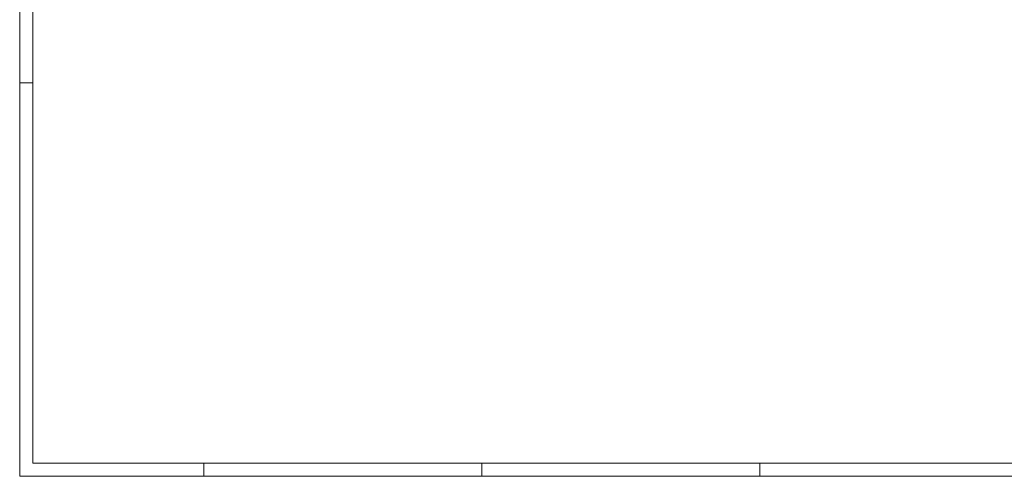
# Model space of a CAD drawing. Header units: metres. Extents: x -119 to 0, y 0 to 84.
# Tile 1 of 53: x -119 to -45, y 0 to 34. Entities that reach past the tile are written whole.
import ezdxf

# ---------------------------------------------------------------- set-up
doc = ezdxf.new("R2010")
doc.units = ezdxf.units.M
doc.header["$MEASUREMENT"] = 0
doc.layers.add('Level 1', color=1, linetype='Continuous', lineweight=0)

msp = doc.modelspace()

# ---------------------------------------------------------------- linework, layer by layer
at = {"layer": 'Level 1', "color": 1, "linetype": 'Continuous', "lineweight": 0}
for p, q in [((-118.896, 84.086), (-118.896, 0)), ((-118.89, 29.701), (-117.89, 29.701)), ((-104.986, -0.003), (-104.986, 0.998)), ((-83.986, -0.003), (-83.986, 0.998)), ((-62.986, -0.003), (-62.986, 0.998)), ((0, 0), (-118.9, 0))]:
    msp.add_line(p, q, dxfattribs=at)
at = {"layer": 'Level 1', "color": 11, "linetype": 'Continuous', "lineweight": 0}
for p, q in [((-117.896, 1), (-117.896, 83.086)), ((-1.001, 1), (-117.9, 1))]:
    msp.add_line(p, q, dxfattribs=at)

doc.saveas('drawing.dxf')
